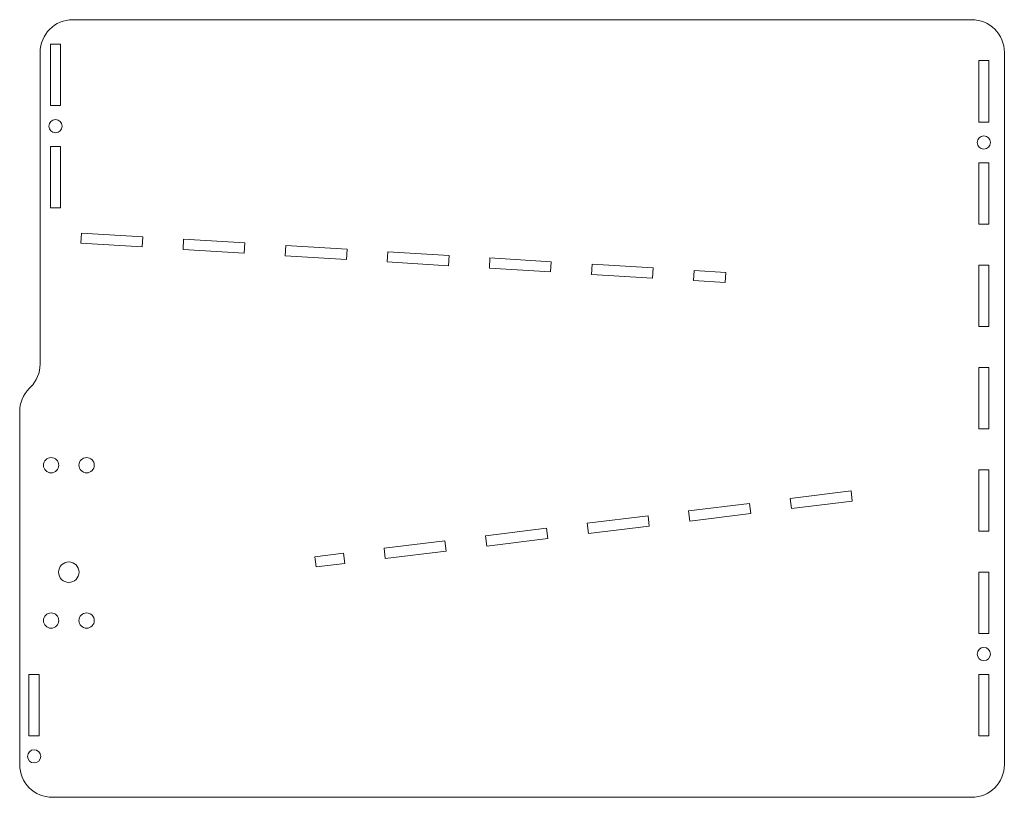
# Model space of a CAD drawing. Header units: inches. Extents: x -0.3 to 11.8, y -1.4 to 8.1.
import ezdxf

# ---------------------------------------------------------------- set-up
doc = ezdxf.new("R2010")
doc.units = ezdxf.units.IN
doc.header["$MEASUREMENT"] = 0

msp = doc.modelspace()

# ---------------------------------------------------------------- linework, layer by layer
at = {"color": 7, "linetype": 'Continuous', "lineweight": 15}
for p, q in [((11.384, 8.1), (0.4, 8.1)), ((0.125, 7.8), (0.125, 7.05)), ((0.25, 7.8), (0.125, 7.8)), ((0.25, 7.05), (0.25, 7.8)), ((0, 7.7), (0, 3.892)), ((11.471, 7.6), (11.471, 6.85)), ((11.596, 7.6), (11.471, 7.6)), ((11.596, 6.85), (11.596, 7.6)), ((11.784, -1), (11.784, 7.7)), ((0.125, 7.05), (0.25, 7.05)), ((11.471, 6.85), (11.596, 6.85)), ((0.125, 6.55), (0.125, 5.8)), ((0.25, 6.55), (0.125, 6.55)), ((0.25, 5.8), (0.25, 6.55)), ((11.471, 6.35), (11.471, 5.6)), ((11.596, 6.35), (11.471, 6.35)), ((11.596, 5.6), (11.596, 6.35)), ((0.125, 5.8), (0.25, 5.8)), ((11.471, 5.6), (11.596, 5.6)), ((0.507, 5.494), (0.499, 5.369)), ((1.255, 5.449), (0.507, 5.494)), ((1.248, 5.324), (1.255, 5.449)), ((1.754, 5.418), (1.747, 5.293)), ((2.503, 5.372), (1.754, 5.418)), ((0.499, 5.369), (1.248, 5.324)), ((2.495, 5.247), (2.503, 5.372)), ((3.002, 5.342), (2.994, 5.217)), ((3.751, 5.296), (3.002, 5.342)), ((3.743, 5.171), (3.751, 5.296)), ((1.747, 5.293), (2.495, 5.247)), ((2.994, 5.217), (3.743, 5.171)), ((4.25, 5.266), (4.242, 5.141)), ((4.998, 5.22), (4.25, 5.266)), ((4.991, 5.095), (4.998, 5.22)), ((5.497, 5.189), (5.49, 5.064)), ((6.246, 5.143), (5.497, 5.189)), ((4.242, 5.141), (4.991, 5.095)), ((5.49, 5.064), (6.238, 5.018)), ((6.238, 5.018), (6.246, 5.143)), ((6.745, 5.113), (6.737, 4.988)), ((7.494, 5.067), (6.745, 5.113)), ((7.486, 4.942), (7.494, 5.067)), ((11.471, 5.1), (11.471, 4.35)), ((11.596, 5.1), (11.471, 5.1)), ((11.596, 4.35), (11.596, 5.1)), ((6.737, 4.988), (7.486, 4.942)), ((7.993, 5.037), (7.985, 4.912)), ((8.381, 5.013), (7.993, 5.037)), ((8.374, 4.888), (8.381, 5.013)), ((7.985, 4.912), (8.374, 4.888)), ((11.471, 4.35), (11.596, 4.35)), ((11.471, 3.85), (11.471, 3.1)), ((11.596, 3.85), (11.471, 3.85)), ((11.596, 3.1), (11.596, 3.85)), ((-0.117, 3.609), (-0.133, 3.594)), ((-0.25, 3.311), (-0.25, -1)), ((11.471, 3.1), (11.596, 3.1)), ((11.471, 2.6), (11.471, 1.85)), ((11.596, 2.6), (11.471, 2.6)), ((11.596, 1.85), (11.596, 2.6)), ((9.91, 2.344), (9.166, 2.252)), ((9.925, 2.219), (9.91, 2.344)), ((8.67, 2.19), (7.925, 2.099)), ((8.685, 2.066), (8.67, 2.19)), ((9.166, 2.252), (9.181, 2.127)), ((9.181, 2.127), (9.925, 2.219)), ((7.925, 2.099), (7.94, 1.975)), ((7.94, 1.975), (8.685, 2.066)), ((7.429, 2.039), (6.684, 1.948)), ((6.684, 1.948), (6.7, 1.823)), ((7.444, 1.914), (7.429, 2.039)), ((6.188, 1.887), (5.444, 1.795)), ((6.203, 1.762), (6.188, 1.887)), ((6.7, 1.823), (7.444, 1.914)), ((11.471, 1.85), (11.596, 1.85)), ((4.947, 1.734), (4.203, 1.643)), ((4.963, 1.609), (4.947, 1.734)), ((5.444, 1.795), (5.459, 1.67)), ((5.459, 1.67), (6.203, 1.762)), ((3.707, 1.582), (3.359, 1.539)), ((3.722, 1.457), (3.707, 1.582)), ((4.203, 1.643), (4.218, 1.518)), ((4.218, 1.518), (4.963, 1.609)), ((3.359, 1.539), (3.375, 1.414)), ((3.375, 1.414), (3.722, 1.457)), ((11.471, 1.35), (11.471, 0.6)), ((11.596, 1.35), (11.471, 1.35)), ((11.596, 0.6), (11.596, 1.35)), ((11.471, 0.6), (11.596, 0.6)), ((-0.137, 0.1), (-0.137, -0.65)), ((-0.012, 0.1), (-0.137, 0.1)), ((-0.012, -0.65), (-0.012, 0.1)), ((11.471, 0.1), (11.471, -0.65)), ((11.596, 0.1), (11.471, 0.1)), ((11.596, -0.65), (11.596, 0.1)), ((-0.137, -0.65), (-0.012, -0.65)), ((11.471, -0.65), (11.596, -0.65)), ((0.15, -1.4), (11.384, -1.4))]:
    msp.add_line(p, q, dxfattribs=at)
for centre, radius in [((0.188, 6.8), 0.0807), ((11.534, 6.6), 0.0807), ((0.134, 2.657), 0.0935), ((0.568, 2.657), 0.0935), ((0.35, 1.35), 0.125), ((0.134, 0.759), 0.0935), ((0.568, 0.759), 0.0935), ((11.534, 0.35), 0.0807), ((-0.074, -0.9), 0.0807)]:
    msp.add_circle(centre, radius, dxfattribs=at)
for centre, start, end in [((0.4, 7.7), 90, 180), ((11.384, 7.7), 0, 90), ((-0.4, 3.892), 315, 0), ((0.15, 3.311), 135, 180), ((0.15, -1), 180, 270), ((11.384, -1), 270, 0)]:
    msp.add_arc(centre, 0.4, start, end, dxfattribs=at)

doc.saveas('drawing.dxf')
